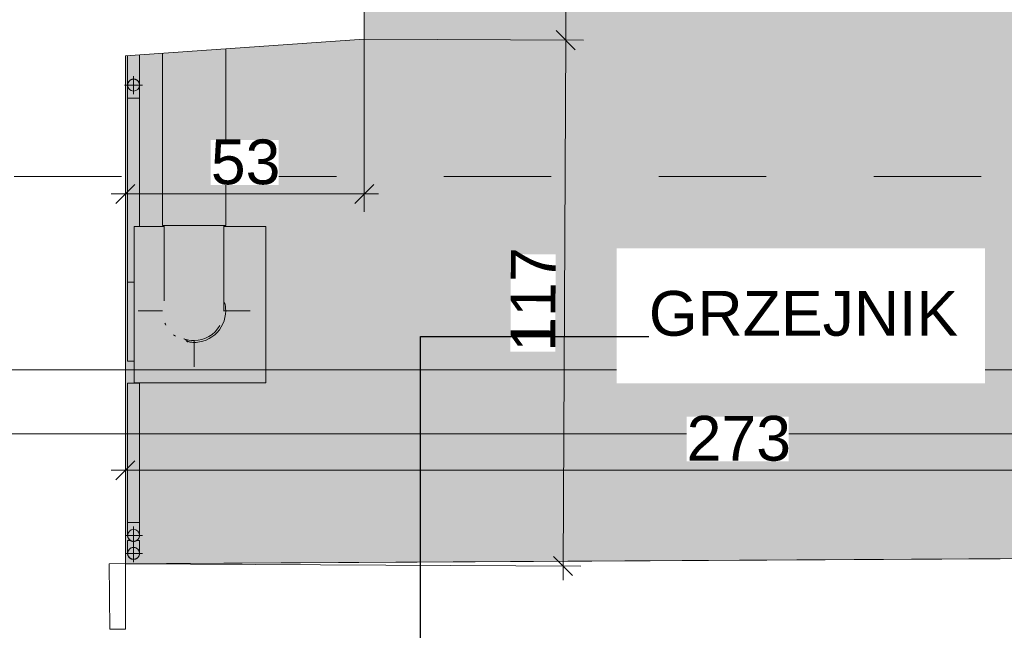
# Model space of a CAD drawing. Header units: millimetres. Extents: x -68772 to 137055, y -73300 to 19650.
# Tile 77 of 212: x 35728 to 37927, y 2721 to 4084. Entities that reach past the tile are written whole.
import ezdxf
from ezdxf.enums import TextEntityAlignment as Align

# ---------------------------------------------------------------- set-up
doc = ezdxf.new("R2010")
doc.units = ezdxf.units.MM
doc.header["$MEASUREMENT"] = 0
doc.set_wipeout_variables(frame=1)
doc.linetypes.add('Przerywana', pattern=[480, 240, -240])
doc.linetypes.add('Wipeout_Contour', pattern=[1000, 0, -1000])
for name, color, linetype, lineweight in [('0_Nr_pióra__1', 7, 'Continuous', 18), ('0_Nr_pióra__7', 7, 'Continuous', 5), ('Center Line_Nr_pióra__4', 7, 'Continuous', 13), ('Center Line_Nr_pióra__7', 7, 'Continuous', 5), ('Dimensions_Nr_pióra__7', 7, 'Continuous', 5), ('Drop_Nr_pióra__7', 7, 'Continuous', 5), ('Electrical Equipment_Nr_pióra__7', 7, 'Continuous', 5), ('Nowe_Metryczki pomieszczeń ARCHICADa_Nr_pióra__1', 7, 'Continuous', 18), ('Pipe Fittings_Nr_pióra__4', 7, 'Continuous', 13), ('Pipe Fittings_Nr_pióra__7', 7, 'Continuous', 5), ('Pipes_Nr_pióra__4', 7, 'Continuous', 13), ('Pipes_Nr_pióra__7', 7, 'Continuous', 5), ('Rise_Nr_pióra__4', 7, 'Continuous', 13), ('Room Tags_Nr_pióra__7', 7, 'Continuous', 5), ('Sections_Nr_pióra__7', 7, 'Continuous', 5), ('Spot Elevations_Nr_pióra__7', 7, 'Continuous', 5), ('Walls_Nr_pióra__93', 7, 'Continuous', 20)]:
    doc.layers.add(name, color=color, linetype=linetype, lineweight=lineweight)
for name, color, linetype in [('Dimensions', 7, 'Continuous'), ('Electrical Equipment', 7, 'Continuous'), ('Nowe_Cut Pattern', 7, 'Continuous'), ('Pipe Fittings', 7, 'Continuous'), ('Room Tags', 7, 'Continuous'), ('Spot Elevations', 7, 'Continuous')]:
    doc.layers.add(name, color=color, linetype=linetype)
doc.styles.add('GENERATED_STYLE_1', font='arial.ttf')
doc.styles.add('GENERATED_STYLE_2', font='arialbd.ttf')
doc.dimstyles.new('GENERATED_STYLE__1', dxfattribs={"dimtxt": 100, "dimasz": 40.305087, "dimexe": 0.18, "dimexo": 0.164042, "dimgap": 0.09, "dimtad": 1, "dimdec": 0, "dimlfac": 0.1, "dimzin": 0, "dimdsep": 46, "dimtxsty": 'GENERATED_STYLE_1', "dimblk": 'ARROWHEAD_6', "dimblk1": 'ARROWHEAD_6', "dimblk2": 'ARROWHEAD_6', "dimcen": 0.09, "dimclrd": 7, "dimclre": 7, "dimclrt": 7, "dimadec": 1, "dimazin": 0, "dimtfac": 1, "dimtdec": 4, "dimtmove": 0, "dimatfit": 3, "dimfxl": 0, "dimtolj": 1, "dimtzin": 0, "dimarcsym": 0})
doc.dimstyles.new('GENERATED_STYLE__17', dxfattribs={"dimtxt": 0.18, "dimasz": 91.2, "dimexe": 0.18, "dimexo": 0.0625, "dimgap": 0.09, "dimtad": 0, "dimtih": 1, "dimtoh": 1, "dimdec": 4, "dimzin": 0, "dimdsep": 46, "dimtxsty": 'Standard', "dimcen": 0.09, "dimadec": 0, "dimazin": 0, "dimtfac": 1, "dimtdec": 4, "dimtmove": 0, "dimatfit": 3, "dimldrblk": 'ARROWHEAD_5', "dimfxl": 0, "dimtolj": 1, "dimtzin": 0, "dimarcsym": 0})
doc.dimstyles.new('GENERATED_STYLE__2', dxfattribs={"dimtxt": 100, "dimasz": 40.305087, "dimexe": 0.18, "dimexo": 0.164042, "dimgap": 0.09, "dimtad": 1, "dimtih": 1, "dimtoh": 1, "dimdec": 0, "dimlfac": 0.1, "dimzin": 0, "dimdsep": 46, "dimtxsty": 'GENERATED_STYLE_1', "dimblk": 'ARROWHEAD_6', "dimblk1": 'ARROWHEAD_6', "dimblk2": 'ARROWHEAD_6', "dimcen": 0.09, "dimclrd": 7, "dimclre": 7, "dimclrt": 7, "dimadec": 1, "dimazin": 0, "dimtfac": 1, "dimtdec": 4, "dimtmove": 0, "dimatfit": 3, "dimfxl": 0, "dimtolj": 1, "dimtzin": 0, "dimarcsym": 0})

# ---------------------------------------------------------------- blocks, each defined once
blk = doc.blocks.new('10. POM. TECHNICZNE__numer pomieszczenia__10', base_point=(40092.9, 4149.7))
at = {"layer": 'Nowe_Cut Pattern', "linetype": 'Continuous', "lineweight": 18}
blk.add_hatch(color=255, dxfattribs=at).paths.add_polyline_path([(35963.9, 2869.3), (38698.8, 2885.4), (39760.4, 2861.3), (43750.3, 2849.5), (43756.2, 4968.6), (39972.8, 4951.1), (36497.4, 4968.5), (36497.4, 4040.9), (35963.9, 4003.6)])
at = {"layer": 'Nowe_Metryczki pomieszczeń ARCHICADa_Nr_pióra__1', "color": 7, "lineweight": 18}
for tag, height, style, p in [('ROOM_NAME', 120, 'GENERATED_STYLE_2', (39192.1, 4310.8)), ('ROOM_AREA', 120, 'GENERATED_STYLE_1', (39292.1, 4122.3)), ('DUMMY_342', 120, 'GENERATED_STYLE_1', (39813.3, 4122.3)), ('DUMMY_343', 80, 'GENERATED_STYLE_1', (39996.5, 4131.4))]:
    blk.add_attdef(tag, text='', height=height, dxfattribs=dict(at, style=style)).set_placement(p, align=Align.TOP_LEFT)
blk = doc.blocks.new('Оборудование - Оборудование-8946650-Rzut')
at = {"layer": 'Electrical Equipment_Nr_pióra__7', "color": 7, "linetype": 'Continuous', "lineweight": 5}
for p, q in [((-174.6, 0), (174.6, 0)), ((-174.6, 0), (-174.6, -293.5)), ((174.6, 0), (174.6, -67)), ((174.6, -199.9), (174.6, -293.5)), ((174.6, -293.5), (-174.6, -293.5))]:
    blk.add_line(p, q, dxfattribs=at)
blk = doc.blocks.new('отвод ГОСТ 17375-2001 - отвод ГОСТ 17375-2001-8978467-Rzut', base_point=(0, 0))
at = {"layer": 'Pipe Fittings_Nr_pióra__7', "color": 7, "linetype": 'Continuous', "lineweight": 5}
for p, q in [((24071.9, 3624.4), (24071.9, 3616.8)), ((24071.9, 3616.8), (24071.9, 3609.2)), ((24071.9, 3609.2), (24071.9, 3601.6)), ((24204.9, 3622.3), (24204.9, 3624.4)), ((24204.9, 3614.7), (24204.9, 3622.3)), ((24204.9, 3607.1), (24204.9, 3614.7)), ((24204.9, 3599.6), (24204.9, 3607.1)), ((24071.9, 3601.6), (24071.9, 3594.1)), ((24071.9, 3594.1), (24071.9, 3586.6)), ((24071.9, 3586.6), (24071.9, 3579.2)), ((24204.9, 3592.1), (24204.9, 3599.6)), ((24204.9, 3584.6), (24204.9, 3592.1)), ((24071.9, 3579.2), (24071.9, 3571.9)), ((24071.9, 3571.9), (24071.9, 3564.6)), ((24071.9, 3564.6), (24071.9, 3557.4)), ((24204.9, 3577.2), (24204.9, 3584.6)), ((24204.9, 3569.9), (24204.9, 3577.2)), ((24204.9, 3562.6), (24204.9, 3569.9)), ((24204.9, 3555.5), (24204.9, 3562.6)), ((24071.9, 3557.4), (24071.9, 3550.4)), ((24071.9, 3550.4), (24071.9, 3543.4)), ((24071.9, 3543.4), (24071.9, 3536.6)), ((24204.9, 3548.5), (24204.9, 3555.5)), ((24204.9, 3541.6), (24204.9, 3548.5)), ((24204.9, 3534.8), (24204.9, 3541.6)), ((24071.9, 3536.6), (24071.9, 3530)), ((24071.9, 3530), (24071.9, 3523.4)), ((24071.9, 3523.4), (24071.9, 3517.1)), ((24204.9, 3528.2), (24204.9, 3534.8)), ((24204.9, 3521.7), (24204.9, 3528.2)), ((24204.9, 3515.4), (24204.9, 3521.7)), ((24071.9, 3517.1), (24071.9, 3510.9)), ((24071.9, 3510.9), (24071.9, 3504.9)), ((24071.9, 3504.9), (24071.9, 3499.1)), ((24071.9, 3499.1), (24071.9, 3493.5)), ((24204.9, 3509.3), (24204.9, 3515.4)), ((24204.9, 3503.3), (24204.9, 3509.3)), ((24204.9, 3497.5), (24204.9, 3503.3)), ((24204.9, 3492), (24204.9, 3497.5)), ((24071.9, 3493.5), (24071.9, 3488.1)), ((24071.9, 3488.1), (24071.9, 3482.9)), ((24071.9, 3482.9), (24071.9, 3477.9)), ((24071.9, 3477.9), (24071.9, 3473.2)), ((24204.9, 3486.6), (24204.9, 3492)), ((24204.9, 3481.5), (24204.9, 3486.6)), ((24204.9, 3476.6), (24204.9, 3481.5)), ((24204.9, 3472), (24204.9, 3476.6)), ((24071.9, 3473.2), (24071.9, 3468.7)), ((24071.9, 3468.7), (24071.9, 3464.5)), ((24071.9, 3464.5), (24071.9, 3460.5)), ((24071.9, 3460.5), (24071.9, 3456.9)), ((24204.9, 3467.5), (24204.9, 3472)), ((24204.9, 3463.4), (24204.9, 3467.5)), ((24204.9, 3459.5), (24204.9, 3463.4)), ((24204.9, 3455.8), (24204.9, 3459.5)), ((24204.9, 3452.5), (24204.9, 3455.8)), ((24204.9, 3449.4), (24204.9, 3452.5)), ((24204.9, 3446.5), (24204.9, 3449.4)), ((24204.9, 3444), (24204.9, 3446.5)), ((24204.9, 3441.8), (24204.9, 3444)), ((24204.9, 3439.8), (24204.9, 3441.8)), ((24204.9, 3438.1), (24204.9, 3439.8)), ((24204.9, 3436.8), (24204.9, 3438.1)), ((24204.9, 3435.7), (24204.9, 3436.8)), ((24204.9, 3435), (24204.9, 3435.7)), ((24204.9, 3434.5), (24204.9, 3435)), ((24204.9, 3434.4), (24204.9, 3434.5))]:
    blk.add_line(p, q, dxfattribs=at)
for start, end in [(270, 330), (249.6248, 270)]:
    blk.add_arc((24138.4, 3434.4), 66.5, start, end, dxfattribs=at)
blk = doc.blocks.new('отвод ГОСТ 17375-2001 - отвод ГОСТ 17375-2001-8579538-Rzut')
at = {"layer": 'Pipe Fittings_Nr_pióra__4', "color": 7, "linetype": 'Continuous', "lineweight": 13}
for p, q in [((23989.9, 2961.6), (23989.9, 2961.9)), ((23989.9, 2961.9), (24003.3, 2961.9)), ((23989.9, 2960.4), (23989.9, 2961.6)), ((23989.9, 2959.2), (23989.9, 2960.4)), ((23989.9, 2958.1), (23989.9, 2959.2)), ((23989.9, 2956.9), (23989.9, 2958.1)), ((23989.9, 2955.8), (23989.9, 2956.9)), ((23989.9, 2954.7), (23989.9, 2955.8)), ((23989.9, 2953.6), (23989.9, 2954.7)), ((23989.9, 2952.5), (23989.9, 2953.6)), ((23989.9, 2951.4), (23989.9, 2952.5)), ((23989.9, 2950.3), (23989.9, 2951.4)), ((23989.9, 2949.2), (23989.9, 2950.3)), ((23989.9, 2948.2), (23989.9, 2949.2)), ((23989.9, 2947.2), (23989.9, 2948.2)), ((23989.9, 2946.2), (23989.9, 2947.2)), ((24003.3, 2961.9), (24016.7, 2961.9)), ((24016.7, 2961.9), (24016.7, 2960.7)), ((24016.7, 2960.7), (24016.7, 2959.6)), ((24016.7, 2959.6), (24016.7, 2958.4)), ((24016.7, 2958.4), (24016.7, 2957.3)), ((24016.7, 2957.3), (24016.7, 2956.1)), ((24016.7, 2956.1), (24016.7, 2955)), ((24016.7, 2955), (24016.7, 2953.9)), ((24016.7, 2953.9), (24016.7, 2952.8)), ((24016.7, 2952.8), (24016.7, 2951.7)), ((24016.7, 2951.7), (24016.7, 2950.6)), ((24016.7, 2950.6), (24016.7, 2949.5)), ((24016.7, 2949.5), (24016.7, 2948.5)), ((24016.7, 2948.5), (24016.7, 2947.5)), ((24016.7, 2947.5), (24016.7, 2946.5)), ((23989.9, 2945.2), (23989.9, 2946.2)), ((23989.9, 2944.3), (23989.9, 2945.2)), ((23989.9, 2943.4), (23989.9, 2944.3)), ((23989.9, 2942.5), (23989.9, 2943.4)), ((23989.9, 2941.7), (23989.9, 2942.5)), ((23989.9, 2940.9), (23989.9, 2941.7)), ((23989.9, 2940.1), (23989.9, 2940.9)), ((23989.9, 2939.3), (23989.9, 2940.1)), ((23989.9, 2938.6), (23989.9, 2939.3)), ((23989.9, 2937.9), (23989.9, 2938.6)), ((23989.9, 2937.3), (23989.9, 2937.9)), ((23989.9, 2936.7), (23989.9, 2937.3)), ((23989.9, 2936.2), (23989.9, 2936.7)), ((23989.9, 2935.6), (23989.9, 2936.2)), ((23989.9, 2935.2), (23989.9, 2935.6)), ((23989.9, 2934.7), (23989.9, 2935.2)), ((23989.9, 2934.3), (23989.9, 2934.7)), ((23989.9, 2934), (23989.9, 2934.3)), ((23989.9, 2933.7), (23989.9, 2934)), ((23989.9, 2933.5), (23989.9, 2933.7)), ((23989.9, 2933.2), (23989.9, 2933.5)), ((23989.9, 2933.1), (23989.9, 2933.2)), ((23989.9, 2933), (23989.9, 2933.1)), ((23989.9, 2932.9), (23989.9, 2933)), ((23989.9, 2932.7), (23989.9, 2932.9)), ((23989.9, 2932.9), (23989.9, 2932.9)), ((23989.9, 2932.2), (23989.9, 2932.7)), ((23989.9, 2931.7), (23989.9, 2932.2)), ((23990, 2931.1), (23989.9, 2931.7)), ((23990.1, 2930.6), (23990, 2931.1)), ((23990.2, 2930.1), (23990.1, 2930.6)), ((23990.3, 2929.5), (23990.2, 2930.1)), ((23990.6, 2928.5), (23990.5, 2929)), ((23990.8, 2928), (23990.6, 2928.5)), ((23991, 2927.5), (23990.8, 2928)), ((23991.2, 2927), (23991, 2927.5)), ((23991.5, 2926.6), (23991.2, 2927)), ((23992, 2925.6), (23991.7, 2926.1)), ((23992.3, 2925.2), (23992, 2925.6)), ((23992.6, 2924.8), (23992.3, 2925.2)), ((24014, 2924.9), (24013.7, 2924.4)), ((24014.4, 2925.3), (24014, 2924.9)), ((24014.6, 2925.8), (24014.4, 2925.3)), ((24015.2, 2926.7), (24014.9, 2926.2)), ((24015.4, 2927.2), (24015.2, 2926.7)), ((24015.6, 2927.7), (24015.4, 2927.2)), ((24015.8, 2928.2), (24015.6, 2927.7)), ((24016, 2928.7), (24015.8, 2928.2)), ((24016.2, 2929.2), (24016, 2928.7)), ((24016.4, 2930.2), (24016.3, 2929.7)), ((24016.5, 2930.7), (24016.4, 2930.2)), ((24016.6, 2931.3), (24016.5, 2930.7)), ((24016.7, 2931.8), (24016.6, 2931.3)), ((24016.7, 2946.5), (24016.7, 2945.5)), ((24016.7, 2945.5), (24016.7, 2944.6)), ((24016.7, 2944.6), (24016.7, 2943.6)), ((24016.7, 2943.6), (24016.7, 2942.8)), ((24016.7, 2942.8), (24016.7, 2941.9)), ((24016.7, 2941.9), (24016.7, 2941.1)), ((24016.7, 2941.1), (24016.7, 2940.3)), ((24016.7, 2940.3), (24016.7, 2939.5)), ((24016.7, 2939.5), (24016.7, 2938.8)), ((24016.7, 2938.8), (24016.7, 2938.1)), ((24016.7, 2938.1), (24016.7, 2937.5)), ((24016.7, 2937.5), (24016.7, 2936.9)), ((24016.7, 2936.9), (24016.7, 2936.3)), ((24016.7, 2936.3), (24016.7, 2935.8)), ((24016.7, 2935.8), (24016.7, 2935.3)), ((24016.7, 2935.3), (24016.7, 2934.8)), ((24016.7, 2934.8), (24016.7, 2934.4)), ((24016.7, 2934.4), (24016.7, 2934.1)), ((24016.7, 2934.1), (24016.7, 2933.8)), ((24016.7, 2933.8), (24016.7, 2933.5)), ((24016.7, 2933.5), (24016.7, 2933.3)), ((24016.7, 2933.3), (24016.7, 2933.1)), ((24016.7, 2933.1), (24016.7, 2933)), ((24016.7, 2933), (24016.7, 2932.9)), ((24016.7, 2932.9), (24016.7, 2932.3)), ((24016.7, 2932.9), (24016.7, 2932.9)), ((24016.7, 2932.9), (24016.7, 2932.9)), ((24016.7, 2932.3), (24016.7, 2931.8)), ((23993, 2924.3), (23992.6, 2924.8)), ((23993.3, 2923.9), (23993, 2924.3)), ((23993.7, 2923.5), (23993.3, 2923.9)), ((23994.5, 2922.8), (23994.1, 2923.2)), ((23994.9, 2922.5), (23994.5, 2922.8)), ((23995.3, 2922.1), (23994.9, 2922.5)), ((23995.7, 2921.8), (23995.3, 2922.1)), ((23996.2, 2921.5), (23995.7, 2921.8)), ((23997.1, 2921), (23996.6, 2921.2)), ((23997.6, 2920.8), (23997.1, 2921)), ((23998.1, 2920.5), (23997.6, 2920.8)), ((23998.6, 2920.3), (23998.1, 2920.5)), ((23999.1, 2920.2), (23998.6, 2920.3)), ((23999.6, 2920), (23999.1, 2920.2)), ((24000.6, 2919.7), (24000.1, 2919.9)), ((24001.2, 2919.6), (24000.6, 2919.7)), ((24001.7, 2919.6), (24001.2, 2919.6)), ((24002.2, 2919.5), (24001.7, 2919.6)), ((24002.8, 2919.5), (24002.2, 2919.5)), ((24003.3, 2919.5), (24002.8, 2919.5)), ((24003.4, 2919.5), (24003.3, 2919.5)), ((24004, 2919.5), (24003.4, 2919.5)), ((24004.5, 2919.5), (24004, 2919.5)), ((24005, 2919.6), (24004.5, 2919.5)), ((24005.6, 2919.7), (24005, 2919.6)), ((24006.1, 2919.8), (24005.6, 2919.7)), ((24006.6, 2919.9), (24006.1, 2919.8)), ((24007.6, 2920.2), (24007.1, 2920)), ((24008.1, 2920.4), (24007.6, 2920.2)), ((24008.6, 2920.6), (24008.1, 2920.4)), ((24009.1, 2920.8), (24008.6, 2920.6)), ((24009.6, 2921.1), (24009.1, 2920.8)), ((24010.5, 2921.6), (24010.1, 2921.3)), ((24011, 2921.9), (24010.5, 2921.6)), ((24011.4, 2922.2), (24011, 2921.9)), ((24011.8, 2922.5), (24011.4, 2922.2)), ((24012.2, 2922.9), (24011.8, 2922.5)), ((24012.6, 2923.3), (24012.2, 2922.9)), ((24013.4, 2924), (24013, 2923.6)), ((24013.7, 2924.4), (24013.4, 2924))]:
    blk.add_line(p, q, dxfattribs=at)
for start, end in [(90, 270), (270, 90)]:
    blk.add_arc((24003.3, 2932.9), 13.4, start, end, dxfattribs=at)
blk = doc.blocks.new('отвод ГОСТ 17375-2001 - отвод ГОСТ 17375-2001-V14-Rzut')
at = {"layer": 'Pipe Fittings_Nr_pióra__4', "color": 7, "linetype": 'Continuous', "lineweight": 13}
for p, q in [((23989.9, 2921.5), (23989.9, 2921.8)), ((23989.9, 2921.8), (23995.8, 2921.8)), ((23989.9, 2920.4), (23989.9, 2921.5)), ((23989.9, 2919.2), (23989.9, 2920.4)), ((23989.9, 2918.1), (23989.9, 2919.2)), ((23989.9, 2916.9), (23989.9, 2918.1)), ((23989.9, 2915.8), (23989.9, 2916.9)), ((23989.9, 2914.6), (23989.9, 2915.8)), ((23989.9, 2913.5), (23989.9, 2914.6)), ((23989.9, 2912.4), (23989.9, 2913.5)), ((23989.9, 2911.3), (23989.9, 2912.4)), ((23989.9, 2910.3), (23989.9, 2911.3)), ((23989.9, 2909.2), (23989.9, 2910.3)), ((23989.9, 2908.2), (23989.9, 2909.2)), ((23989.9, 2907.2), (23989.9, 2908.2)), ((23989.9, 2906.2), (23989.9, 2907.2)), ((23989.9, 2905.2), (23989.9, 2906.2)), ((23989.9, 2904.3), (23989.9, 2905.2)), ((23989.9, 2903.4), (23989.9, 2904.3)), ((23989.9, 2902.5), (23989.9, 2903.4)), ((24010.8, 2921.8), (24016.7, 2921.8)), ((24016.7, 2921.8), (24016.7, 2920.7)), ((24016.7, 2920.7), (24016.7, 2919.5)), ((24016.7, 2919.5), (24016.7, 2918.4)), ((24016.7, 2918.4), (24016.7, 2917.2)), ((24016.7, 2917.2), (24016.7, 2916.1)), ((24016.7, 2916.1), (24016.7, 2915)), ((24016.7, 2915), (24016.7, 2913.8)), ((24016.7, 2913.8), (24016.7, 2912.7)), ((24016.7, 2912.7), (24016.7, 2911.6)), ((24016.7, 2911.6), (24016.7, 2910.6)), ((24016.7, 2910.6), (24016.7, 2909.5)), ((24016.7, 2909.5), (24016.7, 2908.5)), ((24016.7, 2908.5), (24016.7, 2907.4)), ((24016.7, 2907.4), (24016.7, 2906.4)), ((24016.7, 2906.4), (24016.7, 2905.5)), ((24016.7, 2905.5), (24016.7, 2904.5)), ((24016.7, 2904.5), (24016.7, 2903.6)), ((24016.7, 2903.6), (24016.7, 2902.7)), ((23989.9, 2901.6), (23989.9, 2902.5)), ((23989.9, 2900.8), (23989.9, 2901.6)), ((23989.9, 2900), (23989.9, 2900.8)), ((23989.9, 2899.3), (23989.9, 2900)), ((23989.9, 2898.6), (23989.9, 2899.3)), ((23989.9, 2897.9), (23989.9, 2898.6)), ((23989.9, 2897.3), (23989.9, 2897.9)), ((23989.9, 2896.7), (23989.9, 2897.3)), ((23989.9, 2896.1), (23989.9, 2896.7)), ((23989.9, 2895.6), (23989.9, 2896.1)), ((23989.9, 2895.1), (23989.9, 2895.6)), ((23989.9, 2894.7), (23989.9, 2895.1)), ((23989.9, 2894.3), (23989.9, 2894.7)), ((23989.9, 2894), (23989.9, 2894.3)), ((23989.9, 2893.7), (23989.9, 2894)), ((23989.9, 2893.4), (23989.9, 2893.7)), ((23989.9, 2893.2), (23989.9, 2893.4)), ((23989.9, 2893.1), (23989.9, 2893.2)), ((23989.9, 2892.9), (23989.9, 2893.1)), ((23989.9, 2892.8), (23989.9, 2892.9)), ((23989.9, 2892.9), (23989.9, 2892.9)), ((23989.9, 2892.7), (23989.9, 2892.8)), ((23989.9, 2892.2), (23989.9, 2892.7)), ((23989.9, 2891.6), (23989.9, 2892.2)), ((23990, 2891.1), (23989.9, 2891.6)), ((23990.1, 2890.6), (23990, 2891.1)), ((23990.2, 2890), (23990.1, 2890.6)), ((23990.3, 2889.5), (23990.2, 2890)), ((23990.6, 2888.5), (23990.5, 2889)), ((23990.8, 2888), (23990.6, 2888.5)), ((23991, 2887.5), (23990.8, 2888)), ((23991.2, 2887), (23991, 2887.5)), ((23991.5, 2886.5), (23991.2, 2887)), ((23992, 2885.6), (23991.7, 2886.1)), ((23992.3, 2885.2), (23992, 2885.6)), ((23992.6, 2884.7), (23992.3, 2885.2)), ((23993, 2884.3), (23992.6, 2884.7)), ((23993.3, 2883.9), (23993, 2884.3)), ((23993.7, 2883.5), (23993.3, 2883.9)), ((23994.5, 2882.8), (23994.1, 2883.1)), ((23994.9, 2882.4), (23994.5, 2882.8)), ((23995.3, 2882.1), (23994.9, 2882.4)), ((23995.7, 2881.8), (23995.3, 2882.1)), ((23996.2, 2881.5), (23995.7, 2881.8)), ((23997.1, 2881), (23996.6, 2881.2)), ((23997.6, 2880.7), (23997.1, 2881)), ((24009.6, 2881), (24009.1, 2880.8)), ((24010.5, 2881.6), (24010.1, 2881.3)), ((24011, 2881.9), (24010.5, 2881.6)), ((24011.4, 2882.2), (24011, 2881.9)), ((24011.8, 2882.5), (24011.4, 2882.2)), ((24012.2, 2882.9), (24011.8, 2882.5)), ((24012.6, 2883.2), (24012.2, 2882.9)), ((24013.4, 2884), (24013, 2883.6)), ((24013.7, 2884.4), (24013.4, 2884)), ((24014, 2884.8), (24013.7, 2884.4)), ((24014.4, 2885.3), (24014, 2884.8)), ((24014.6, 2885.7), (24014.4, 2885.3)), ((24015.2, 2886.7), (24014.9, 2886.2)), ((24015.4, 2887.1), (24015.2, 2886.7)), ((24015.6, 2887.6), (24015.4, 2887.1)), ((24015.8, 2888.1), (24015.6, 2887.6)), ((24016, 2888.6), (24015.8, 2888.1)), ((24016.2, 2889.1), (24016, 2888.6)), ((24016.4, 2890.2), (24016.3, 2889.7)), ((24016.5, 2890.7), (24016.4, 2890.2)), ((24016.6, 2891.2), (24016.5, 2890.7)), ((24016.7, 2891.8), (24016.6, 2891.2)), ((24016.7, 2902.7), (24016.7, 2901.9)), ((24016.7, 2901.9), (24016.7, 2901)), ((24016.7, 2901), (24016.7, 2900.3)), ((24016.7, 2900.3), (24016.7, 2899.5)), ((24016.7, 2899.5), (24016.7, 2898.8)), ((24016.7, 2898.8), (24016.7, 2898.1)), ((24016.7, 2898.1), (24016.7, 2897.4)), ((24016.7, 2897.4), (24016.7, 2896.8)), ((24016.7, 2896.8), (24016.7, 2896.3)), ((24016.7, 2896.3), (24016.7, 2895.7)), ((24016.7, 2895.7), (24016.7, 2895.3)), ((24016.7, 2895.3), (24016.7, 2894.8)), ((24016.7, 2894.8), (24016.7, 2894.4)), ((24016.7, 2894.4), (24016.7, 2894.1)), ((24016.7, 2894.1), (24016.7, 2893.8)), ((24016.7, 2893.8), (24016.7, 2893.5)), ((24016.7, 2893.5), (24016.7, 2893.3)), ((24016.7, 2893.3), (24016.7, 2893.1)), ((24016.7, 2893.1), (24016.7, 2893)), ((24016.7, 2893), (24016.7, 2892.9)), ((24016.7, 2892.9), (24016.7, 2892.8)), ((24016.7, 2892.8), (24016.7, 2892.3)), ((24016.7, 2892.8), (24016.7, 2892.8)), ((24016.7, 2892.3), (24016.7, 2891.8)), ((23998.1, 2880.5), (23997.6, 2880.7)), ((23998.6, 2880.3), (23998.1, 2880.5)), ((23999.1, 2880.1), (23998.6, 2880.3)), ((23999.6, 2880), (23999.1, 2880.1)), ((24000.6, 2879.7), (24000.1, 2879.8)), ((24001.2, 2879.6), (24000.6, 2879.7)), ((24001.7, 2879.5), (24001.2, 2879.6)), ((24002.2, 2879.5), (24001.7, 2879.5)), ((24002.8, 2879.5), (24002.2, 2879.5)), ((24003.3, 2879.4), (24002.8, 2879.5)), ((24003.4, 2879.4), (24003.3, 2879.4)), ((24004, 2879.5), (24003.4, 2879.4)), ((24004.5, 2879.5), (24004, 2879.5)), ((24005, 2879.6), (24004.5, 2879.5)), ((24005.6, 2879.6), (24005, 2879.6)), ((24006.1, 2879.7), (24005.6, 2879.6)), ((24006.6, 2879.9), (24006.1, 2879.7)), ((24007.6, 2880.2), (24007.1, 2880)), ((24008.1, 2880.4), (24007.6, 2880.2)), ((24008.6, 2880.6), (24008.1, 2880.4)), ((24009.1, 2880.8), (24008.6, 2880.6))]:
    blk.add_line(p, q, dxfattribs=at)
for start, end in [(120, 270), (90, 119.2905), (60.7095, 90), (270, 60)]:
    blk.add_arc((24003.3, 2892.8), 13.4, start, end, dxfattribs=at)
blk = doc.blocks.new('отвод ГОСТ 17375-2001 - отвод ГОСТ 17375-2001-V15-Rzut')
at = {"layer": 'Pipe Fittings_Nr_pióra__4', "color": 7, "linetype": 'Continuous', "lineweight": 13}
for p, q in [((23989.9, 3939.3), (23990, 3939.8)), ((23989.9, 3938.7), (23989.9, 3939.3)), ((23989.9, 3938.2), (23989.9, 3938.7)), ((23989.9, 3938.1), (23989.9, 3938.2)), ((23989.9, 3938.2), (23989.9, 3938.2)), ((23989.9, 3938.2), (23989.9, 3938.2)), ((23989.9, 3938), (23989.9, 3938.1)), ((23989.9, 3937.8), (23989.9, 3938)), ((23989.9, 3937.6), (23989.9, 3937.8)), ((23989.9, 3937.3), (23989.9, 3937.6)), ((23989.9, 3937), (23989.9, 3937.3)), ((23989.9, 3936.6), (23989.9, 3937)), ((23989.9, 3936.2), (23989.9, 3936.6)), ((23990, 3939.8), (23990.1, 3940.3)), ((23990.1, 3940.3), (23990.2, 3940.9)), ((23990.2, 3940.9), (23990.3, 3941.4)), ((23990.3, 3941.4), (23990.4, 3941.9)), ((23990.4, 3941.9), (23990.6, 3942.4)), ((23990.6, 3942.4), (23990.8, 3942.9)), ((23990.8, 3942.9), (23991, 3943.4)), ((23991, 3943.4), (23991.2, 3943.9)), ((23991.2, 3943.9), (23991.4, 3944.4)), ((23991.4, 3944.4), (23991.7, 3944.9)), ((23991.7, 3944.9), (23991.9, 3945.3)), ((23991.9, 3945.3), (23992.2, 3945.8)), ((23992.2, 3945.8), (23992.5, 3946.2)), ((23992.5, 3946.2), (23992.9, 3946.6)), ((23992.9, 3946.6), (23993.2, 3947)), ((23993.2, 3947), (23993.6, 3947.4)), ((23993.6, 3947.4), (23994, 3947.8)), ((23994, 3947.8), (23994.3, 3948.2)), ((23994.3, 3948.2), (23994.8, 3948.5)), ((23994.8, 3948.5), (23995.2, 3948.9)), ((23995.2, 3948.9), (23995.6, 3949.2)), ((23995.6, 3949.2), (23996.1, 3949.5)), ((23996.1, 3949.5), (23996.5, 3949.8)), ((23996.5, 3949.8), (23997, 3950)), ((23997, 3950), (23997.5, 3950.3)), ((23997.5, 3950.3), (23997.9, 3950.5)), ((23997.9, 3950.5), (23998.4, 3950.7)), ((23998.4, 3950.7), (23998.9, 3950.9)), ((23998.9, 3950.9), (23999.5, 3951)), ((23999.5, 3951), (24000, 3951.2)), ((24000, 3951.2), (24000.5, 3951.3)), ((24000.5, 3951.3), (24001, 3951.4)), ((24001, 3951.4), (24001.5, 3951.5)), ((24001.5, 3951.5), (24002.1, 3951.6)), ((24002.1, 3951.6), (24002.6, 3951.6)), ((24002.6, 3951.6), (24003.1, 3951.6)), ((24003.1, 3951.6), (24003.3, 3951.6)), ((24003.3, 3951.6), (24003.8, 3951.6)), ((24003.8, 3951.6), (24004.4, 3951.6)), ((24004.4, 3951.6), (24004.9, 3951.5)), ((24004.9, 3951.5), (24005.4, 3951.4)), ((24005.4, 3951.4), (24006, 3951.3)), ((24006, 3951.3), (24006.5, 3951.2)), ((24006.5, 3951.2), (24007, 3951.1)), ((24007, 3951.1), (24007.5, 3950.9)), ((24007.5, 3950.9), (24008, 3950.8)), ((24008, 3950.8), (24008.5, 3950.6)), ((24008.5, 3950.6), (24009, 3950.3)), ((24009, 3950.3), (24009.5, 3950.1)), ((24009.5, 3950.1), (24010, 3949.8)), ((24010, 3949.8), (24010.4, 3949.6)), ((24010.4, 3949.6), (24010.9, 3949.3)), ((24010.9, 3949.3), (24011.3, 3949)), ((24011.3, 3949), (24011.7, 3948.6)), ((24011.7, 3948.6), (24012.1, 3948.3)), ((24012.1, 3948.3), (24012.5, 3947.9)), ((24012.5, 3947.9), (24012.9, 3947.5)), ((24012.9, 3947.5), (24013.3, 3947.2)), ((24013.3, 3947.2), (24013.6, 3946.7)), ((24013.6, 3946.7), (24014, 3946.3)), ((24014, 3946.3), (24014.3, 3945.9)), ((24014.3, 3945.9), (24014.6, 3945.5)), ((24014.6, 3945.5), (24014.8, 3945)), ((24014.8, 3945), (24015.1, 3944.5)), ((24015.1, 3944.5), (24015.4, 3944)), ((24015.4, 3944), (24015.6, 3943.6)), ((24015.6, 3943.6), (24015.8, 3943.1)), ((24015.8, 3943.1), (24016, 3942.6)), ((24016, 3942.6), (24016.1, 3942.1)), ((24016.1, 3942.1), (24016.3, 3941.5)), ((24016.3, 3941.5), (24016.4, 3941)), ((24016.4, 3941), (24016.5, 3940.5)), ((24016.5, 3940.5), (24016.6, 3940)), ((24016.6, 3940), (24016.6, 3939.4)), ((24016.6, 3939.4), (24016.7, 3938.9)), ((24016.7, 3938.9), (24016.7, 3938.4)), ((24016.7, 3938.4), (24016.7, 3938.2)), ((24016.7, 3938.2), (24016.7, 3938.2)), ((24016.7, 3938.2), (24016.7, 3938.1)), ((24016.7, 3938.1), (24016.7, 3938)), ((24016.7, 3938), (24016.7, 3937.8)), ((24016.7, 3937.8), (24016.7, 3937.6)), ((24016.7, 3937.6), (24016.7, 3937.4)), ((24016.7, 3937.4), (24016.7, 3937.1)), ((24016.7, 3937.1), (24016.7, 3936.7)), ((24016.7, 3936.7), (24016.7, 3936.4)), ((23989.9, 3935.8), (23989.9, 3936.2)), ((23989.9, 3935.3), (23989.9, 3935.8)), ((23989.9, 3934.8), (23989.9, 3935.3)), ((23989.9, 3934.2), (23989.9, 3934.8)), ((23989.9, 3933.6), (23989.9, 3934.2)), ((23989.9, 3933), (23989.9, 3933.6)), ((23989.9, 3932.3), (23989.9, 3933)), ((23989.9, 3931.6), (23989.9, 3932.3)), ((23989.9, 3930.8), (23989.9, 3931.6)), ((23989.9, 3930), (23989.9, 3930.8)), ((23989.9, 3929.2), (23989.9, 3930)), ((23989.9, 3928.3), (23989.9, 3929.2)), ((23989.9, 3927.4), (23989.9, 3928.3)), ((23989.9, 3926.5), (23989.9, 3927.4)), ((23989.9, 3925.6), (23989.9, 3926.5)), ((23989.9, 3924.6), (23989.9, 3925.6)), ((23989.9, 3923.6), (23989.9, 3924.6)), ((23989.9, 3922.6), (23989.9, 3923.6)), ((23989.9, 3921.6), (23989.9, 3922.6)), ((23989.9, 3920.5), (23989.9, 3921.6)), ((23989.9, 3919.4), (23989.9, 3920.5)), ((23989.9, 3918.3), (23989.9, 3919.4)), ((23989.9, 3917.2), (23989.9, 3918.3)), ((23989.9, 3916.1), (23989.9, 3917.2)), ((23989.9, 3915), (23989.9, 3916.1)), ((23989.9, 3913.8), (23989.9, 3915)), ((24016.7, 3936.4), (24016.7, 3935.9)), ((24016.7, 3935.9), (24016.7, 3935.4)), ((24016.7, 3935.4), (24016.7, 3934.9)), ((24016.7, 3934.9), (24016.7, 3934.4)), ((24016.7, 3934.4), (24016.7, 3933.8)), ((24016.7, 3933.8), (24016.7, 3933.1)), ((24016.7, 3933.1), (24016.7, 3932.5)), ((24016.7, 3932.5), (24016.7, 3931.8)), ((24016.7, 3931.8), (24016.7, 3931)), ((24016.7, 3931), (24016.7, 3930.2)), ((24016.7, 3930.2), (24016.7, 3929.4)), ((24016.7, 3929.4), (24016.7, 3928.6)), ((24016.7, 3928.6), (24016.7, 3927.7)), ((24016.7, 3927.7), (24016.7, 3926.8)), ((24016.7, 3926.8), (24016.7, 3925.8)), ((24016.7, 3925.8), (24016.7, 3924.9)), ((24016.7, 3924.9), (24016.7, 3923.9)), ((24016.7, 3923.9), (24016.7, 3922.9)), ((24016.7, 3922.9), (24016.7, 3921.8)), ((24016.7, 3921.8), (24016.7, 3920.8)), ((24016.7, 3920.8), (24016.7, 3919.7)), ((24016.7, 3919.7), (24016.7, 3918.6)), ((24016.7, 3918.6), (24016.7, 3917.5)), ((24016.7, 3917.5), (24016.7, 3916.4)), ((24016.7, 3916.4), (24016.7, 3915.3)), ((24016.7, 3915.3), (24016.7, 3914.1)), ((23989.9, 3912.7), (23989.9, 3913.8)), ((23989.9, 3911.5), (23989.9, 3912.7)), ((23989.9, 3910.4), (23989.9, 3911.5)), ((23989.9, 3909.2), (23989.9, 3910.4)), ((24003.3, 3909.2), (23989.9, 3909.2)), ((24016.7, 3909.2), (24003.3, 3909.2)), ((24016.7, 3914.1), (24016.7, 3913)), ((24016.7, 3913), (24016.7, 3911.8)), ((24016.7, 3911.8), (24016.7, 3910.7)), ((24016.7, 3910.7), (24016.7, 3909.5)), ((24016.7, 3909.5), (24016.7, 3909.2))]:
    blk.add_line(p, q, dxfattribs=at)
for start, end in [(90, 270), (270, 90)]:
    blk.add_arc((24003.3, 3938.2), 13.4, start, end, dxfattribs=at)
blk = doc.blocks.new('iv_Помещение_Площадь - iv_Помещение_Площадь-55347-Rzut')
at = {"layer": 'Room Tags_Nr_pióra__7', "color": 7, "linetype": 'Continuous', "lineweight": 5}
blk.add_circle((0, 0), 250, dxfattribs=at)
blk = doc.blocks.new('Spot Elevations - Высотная отметка - Закрашенное значение-23738-Rzut', base_point=(-269.5, 0))
at = {"layer": 'Spot Elevations_Nr_pióra__7', "color": 7, "linetype": 'Continuous', "lineweight": 5}
blk.add_line((-419.5, 0), (430.5, 0), dxfattribs=at)
blk = doc.blocks.new('*D591')
at = {"layer": 'Dimensions_Nr_pióra__7', "color": 7, "linetype": 'Continuous', "lineweight": 5}
for p, q in [((36926.4, 4059.9), (36968.6, 4017.3)), ((36987.3, 4038.4), (36497.5, 4040.9)), ((36941.6, 2864.4), (36947.5, 4038.6)), ((36920.5, 2885.7), (36962.7, 2843.1)), ((36981.4, 2864.2), (35964.1, 2869.3)), ((36941.5, 2832.6), (36941.6, 2864.4))]:
    blk.add_line(p, q, dxfattribs=at)
at = {"color": 254, "linetype": 'Wipeout_Contour', "lineweight": 0, "ltscale": 148143.85642}
blk.add_wipeout([(36924, 3342.8), (36925.1, 3560.4), (36825.1, 3560.9), (36824, 3343.3)], dxfattribs=at).dxf.layer = 'Dimensions'
at = {"layer": 'Dimensions_Nr_pióra__7', "color": 7, "lineweight": 5, "insert": (36924, 3342.8), "char_height": 100, "attachment_point": 7, "rotation": 89.7119, "style": 'GENERATED_STYLE_1'}
blk.add_mtext('\\A1;117', dxfattribs=at)
blk = doc.blocks.new('ARROWHEAD_6')
at = {"color": 0, "linetype": 'Continuous', "lineweight": 0}
for p, q in [((0, 0), (-1, 0)), ((-0.5, -0.5), (0.5, 0.5))]:
    blk.add_line(p, q, dxfattribs=at)
blk = doc.blocks.new('*D592')
at = {"layer": 'Dimensions_Nr_pióra__7', "color": 7, "linetype": 'Continuous', "lineweight": 5}
for p, q in [((36952.2, 4966.3), (36952.4, 4998.1)), ((36973.3, 4944.9), (36931.1, 4987.6)), ((36992, 4966.1), (36899.3, 4966.5)), ((36947.5, 4038.6), (36952.2, 4966.3)), ((36926.4, 4059.9), (36968.6, 4017.3)), ((36987.3, 4038.4), (36497.5, 4040.9)), ((36941.6, 2864.4), (36947.5, 4038.6))]:
    blk.add_line(p, q, dxfattribs=at)
at = {"color": 254, "linetype": 'Wipeout_Contour', "lineweight": 0, "ltscale": 148615.261754}
blk.add_wipeout([(36929.5, 4426.7), (36930.3, 4578.4), (36830.3, 4578.9), (36829.5, 4427.2)], dxfattribs=at).dxf.layer = 'Dimensions'
at = {"layer": 'Dimensions_Nr_pióra__7', "color": 7, "lineweight": 5, "insert": (36929.5, 4426.7), "char_height": 100, "attachment_point": 7, "rotation": 89.7119, "style": 'GENERATED_STYLE_1'}
blk.add_mtext('\\A1;93', dxfattribs=at)
blk = doc.blocks.new('*D593')
at = {"layer": 'Dimensions_Nr_pióra__7', "color": 7, "linetype": 'Continuous', "lineweight": 5}
for p, q in [((36497.4, 3655.6), (36497.4, 4040.7)), ((35963.9, 3655.6), (35963.9, 3748.3)), ((35985.2, 3716.6), (35942.7, 3674.2)), ((36476.1, 3674.2), (36518.6, 3716.6)), ((35932.1, 3695.4), (35963.9, 3695.4)), ((35963.9, 3695.4), (36497.4, 3695.4)), ((36497.4, 3695.4), (36529.2, 3695.4))]:
    blk.add_line(p, q, dxfattribs=at)
at = {"color": 254, "linetype": 'Wipeout_Contour', "lineweight": 0, "ltscale": 145703.297953}
blk.add_wipeout([(36154.8, 3715.4), (36306.5, 3715.4), (36306.5, 3815.4), (36154.8, 3815.4)], dxfattribs=at).dxf.layer = 'Dimensions'
at = {"layer": 'Dimensions_Nr_pióra__7', "color": 7, "lineweight": 5, "insert": (36154.8, 3715.4), "char_height": 100, "attachment_point": 7, "style": 'GENERATED_STYLE_1'}
blk.add_mtext('\\A1;53', dxfattribs=at)
blk = doc.blocks.new('*D594')
at = {"layer": 'Dimensions_Nr_pióra__7', "color": 7, "linetype": 'Continuous', "lineweight": 5}
for p, q in [((35963.9, 3038.5), (35963.9, 3131.2)), ((38698.8, 2885.6), (38698.8, 3118.1)), ((35985.2, 3099.5), (35942.7, 3057.1)), ((38720, 3099.5), (38677.6, 3057.1)), ((35932.1, 3078.3), (35963.9, 3078.3)), ((35963.9, 3078.3), (38698.8, 3078.3))]:
    blk.add_line(p, q, dxfattribs=at)
at = {"color": 254, "linetype": 'Wipeout_Contour', "lineweight": 0, "ltscale": 149855.738847}
blk.add_wipeout([(37217.6, 3098.3), (37445.2, 3098.3), (37445.2, 3198.3), (37217.6, 3198.3)], dxfattribs=at).dxf.layer = 'Dimensions'
at = {"layer": 'Dimensions_Nr_pióra__7', "color": 7, "lineweight": 5, "insert": (37217.6, 3098.3), "char_height": 100, "attachment_point": 7, "style": 'GENERATED_STYLE_1'}
blk.add_mtext('\\A1;273', dxfattribs=at)
blk = doc.blocks.new('ARROWHEAD_5')
at = {"linetype": 'Continuous', "lineweight": 0}
blk.add_hatch(color=0, dxfattribs=at).paths.add_polyline_path([(-1, 0.2679), (0, 0), (-1, -0.2679)])
at = {"color": 0, "linetype": 'Continuous', "lineweight": 0}
blk.add_line((0, 0), (-1, 0), dxfattribs=at)

msp = doc.modelspace()

# ---------------------------------------------------------------- hatches: boundary and pattern name
at = {"layer": 'Drop_Nr_pióra__7', "linetype": 'Continuous', "lineweight": 5}
msp.add_hatch(color=7, dxfattribs=at).paths.add_polyline_path([(36108.2, 3364.9), (36099.7, 3368.4), (36092.4, 3374.1), (36086.8, 3381.4), (36083.2, 3389.9), (36082, 3399), (36083.2, 3408.2), (36086.8, 3416.7), (36092.4, 3424), (36099.7, 3429.6), (36108.2, 3433.2), (36126.5, 3435.6), (36135, 3439.1), (36142.3, 3444.7), (36147.9, 3452), (36151.5, 3460.5), (36152.7, 3469.7), (36151.5, 3478.8), (36147.9, 3487.3), (36142.3, 3494.7), (36135, 3500.3), (36126.5, 3503.8), (36117.4, 3505), (36099.1, 3502.6), (36082, 3495.5), (36067.4, 3484.3), (36056.2, 3469.7), (36048.8, 3450.5), (36046.7, 3434.4), (36049.1, 3416.1), (36056.2, 3399), (36067.4, 3384.4), (36082, 3373.2), (36099.1, 3366.1)])

# ---------------------------------------------------------------- linework, layer by layer
at = {"layer": 'Center Line_Nr_pióra__4', "color": 7, "linetype": 'Continuous', "lineweight": 13}
for p, q in [((35962.3, 3938.2), (36002.3, 3938.2)), ((35982.3, 3918.2), (35982.3, 3958.2)), ((35982.3, 2912.9), (35982.3, 2952.9)), ((35963.9, 2932.9), (36002.3, 2932.9)), ((35982.3, 2872.8), (35982.3, 2912.8)), ((35963.9, 2892.8), (36002.3, 2892.8))]:
    msp.add_line(p, q, dxfattribs=at)
at = {"layer": 'Center Line_Nr_pióra__7', "color": 7, "linetype": 'Continuous', "lineweight": 5}
for p, q in [((35992.4, 3434.4), (36046.7, 3434.4)), ((36183.3, 3434.4), (36242.4, 3434.4)), ((36117.4, 3309.4), (36117.4, 3367.9))]:
    msp.add_line(p, q, dxfattribs=at)
at = {"layer": 'Drop_Nr_pióra__7', "color": 7, "linetype": 'Continuous', "lineweight": 5}
for centre, radius, start, end in [((36117.4, 3434.4), 70.7, 0, 15.2795), ((36117.4, 3434.4), 70.7, 261.402, 0), ((36117.4, 3434.4), 70.7, 203.3059, 207.1715), ((36117.4, 3434.4), 70.7, 229.417, 233.7992), ((36117.4, 3399), 35.3, 230.6736, 232.3157), ((36117.4, 3399), 35.3, 235.4331, 270), ((36117.4, 3434.4), 70.7, 256.3688, 258.9964)]:
    msp.add_arc(centre, radius, start, end, dxfattribs=at)
at = {"layer": 'Nowe_Cut Pattern', "color": 255, "linetype": 'Continuous', "lineweight": 18, "flags": 128}
msp.add_lwpolyline([(35963.9, 2869.3), (38698.8, 2885.4), (39760.4, 2861.3), (43750.3, 2849.5), (43756.2, 4968.6), (39972.8, 4951.1), (36497.4, 4968.5), (36497.4, 4040.9), (35963.9, 4003.6)], close=True, dxfattribs=at)
at = {"layer": 'Pipes_Nr_pióra__4', "color": 7, "linetype": 'Continuous', "lineweight": 13}
for p, q in [((35968.9, 4003.9), (35968.9, 3938.7)), ((35995.6, 3938.7), (35995.6, 4005.8)), ((35968.9, 3937.7), (35968.9, 3931.8)), ((35995.6, 3936.3), (35995.6, 3937.7)), ((35995.6, 3929.3), (35995.6, 3933.2)), ((35968.9, 3909.2), (35968.9, 3321.9)), ((35995.6, 3622.9), (35995.6, 3909.2)), ((35984, 3498.2), (35968.9, 3498.2)), ((35984, 3321.9), (35968.9, 3321.9)), ((35968.9, 3272.9), (35968.9, 2961.9)), ((35968.9, 3272.9), (35995.6, 3272.9)), ((35995.6, 2961.9), (35995.6, 3272.9))]:
    msp.add_line(p, q, dxfattribs=at)
at = {"layer": 'Pipes_Nr_pióra__7', "color": 7, "linetype": 'Continuous', "lineweight": 5}
for p, q in [((36046.7, 4009.4), (36046.7, 3624.4)), ((36188, 3624.4), (36188, 4019.3)), ((36188, 3624.4), (36046.7, 3624.4))]:
    msp.add_line(p, q, dxfattribs=at)
at = {"layer": 'Rise_Nr_pióra__4', "color": 7, "linetype": 'Continuous', "lineweight": 13}
for centre, start, end in [((35982.3, 2932.9), 0, 180), ((35982.3, 2932.9), 180, 0), ((35982.3, 2892.8), 0, 180), ((35982.3, 2892.8), 180, 0)]:
    msp.add_arc(centre, 13.3, start, end, dxfattribs=at)
at = {"layer": 'Sections_Nr_pióra__7', "color": 7, "linetype": 'Przerywana', "lineweight": 5}
msp.add_line((23715.3, 3733.8), (45604.8, 3733.8), dxfattribs=at)
at = {"layer": 'Walls_Nr_pióra__93', "color": 7, "linetype": 'Continuous', "lineweight": 20}
for p, q in [((36497.4, 4040.9), (36497.4, 4968.5)), ((35963.9, 4003.6), (36497.4, 4040.9)), ((35963.9, 2723.5), (35963.9, 4003.6)), ((38698.8, 2885.4), (35928, 2869.1)), ((35928, 2869.1), (35929.5, 2723.5)), ((35929.5, 2723.5), (35963.9, 2723.5))]:
    msp.add_line(p, q, dxfattribs=at)

# ---------------------------------------------------------------- block references
at = {"layer": 'Electrical Equipment', "color": 7, "linetype": 'Continuous', "lineweight": 5, "zscale": 1000, "rotation": 90}
msp.add_blockref('Оборудование - Оборудование-8946650-Rzut', (35983.9, 3448.2), dxfattribs=at)
at = {"layer": 'Nowe_Cut Pattern', "color": 7, "linetype": 'Continuous', "lineweight": 18}
msp.add_blockref('10. POM. TECHNICZNE__numer pomieszczenia__10', (40092.9, 4149.7), dxfattribs=at)
at = {"layer": 'Pipe Fittings', "color": 7, "linetype": 'Continuous', "lineweight": 13, "zscale": 1000}
for name in ['отвод ГОСТ 17375-2001 - отвод ГОСТ 17375-2001-V15-Rzut', 'отвод ГОСТ 17375-2001 - отвод ГОСТ 17375-2001-8579538-Rzut', 'отвод ГОСТ 17375-2001 - отвод ГОСТ 17375-2001-V14-Rzut']:
    msp.add_blockref(name, (11979, 0), dxfattribs=at)
at = {"layer": 'Pipe Fittings', "color": 7, "linetype": 'Continuous', "lineweight": 5, "zscale": 1000}
msp.add_blockref('отвод ГОСТ 17375-2001 - отвод ГОСТ 17375-2001-8978467-Rzut', (11979, 0), dxfattribs=at)
at = {"layer": 'Room Tags', "color": 7, "linetype": 'Continuous', "lineweight": 5, "xscale": 49.99999999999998, "yscale": 49.99999999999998, "zscale": 1000}
msp.add_blockref('iv_Помещение_Площадь - iv_Помещение_Площадь-55347-Rzut', (39373.4, 0), dxfattribs=at)
at = {"layer": 'Spot Elevations', "color": 7, "linetype": 'Continuous', "lineweight": 5, "xscale": 49.99999999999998, "yscale": 49.99999999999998, "zscale": 1000}
for p in [(26566.5, 3302.8), (12689.2, 3159.5)]:
    msp.add_blockref('Spot Elevations - Высотная отметка - Закрашенное значение-23738-Rzut', p, dxfattribs=at)

# ---------------------------------------------------------------- next in the draw order: dimensions: what is measured, and where the dimension line sits
at = {"layer": 'Dimensions', "color": 7, "linetype": 'Continuous', "lineweight": 5}
dim = msp.add_linear_dim(base=(36947.5, 4038.6), p1=(35963.9, 2869.3), p2=(36497.4, 4040.9), angle=89.7119, dimstyle='GENERATED_STYLE__1', dxfattribs=at)
dim.commit()
dim.dimension.update_dxf_attribs({"geometry": '*D591', "text_midpoint": (36874.6, 3457.4), "dimtype": 160, "text_rotation": 89.7119})

# ---------------------------------------------------------------- next in the draw order: wipeouts: each hides what was drawn before it
at = {"color": 7, "linetype": 'Wipeout_Contour', "lineweight": 18, "ltscale": 150514.840921}
msp.add_wipeout([(37061.2, 3573.7), (37883.6, 3573.7), (37883.6, 3272.5), (37061.2, 3272.5)], dxfattribs=at).dxf.layer = '0_Nr_pióra__1'

# ---------------------------------------------------------------- next in the draw order: texts
at = {"layer": '0_Nr_pióra__1', "color": 7, "linetype": 'Continuous', "lineweight": 18, "insert": (37133.2, 3377.2), "char_height": 100, "attachment_point": 7, "style": 'GENERATED_STYLE_1'}
msp.add_mtext('\\A1;GRZEJNIK', dxfattribs=at)

# ---------------------------------------------------------------- next in the draw order: dimensions: what is measured, and where the dimension line sits
at = {"layer": 'Dimensions', "color": 7, "linetype": 'Continuous', "lineweight": 5}
dim = msp.add_linear_dim(base=(36952.2, 4966.3), p1=(36497.4, 4040.9), p2=(36899.2, 4966.5), angle=89.7119, dimstyle='GENERATED_STYLE__1', dxfattribs=at)
dim.commit()
dim.dimension.update_dxf_attribs({"geometry": '*D592', "text_midpoint": (36879.9, 4503.1), "dimtype": 160, "text_rotation": 89.7119})

# ---------------------------------------------------------------- next in the draw order: dimensions: what is measured, and where the dimension line sits
for base, p1, p2, picture, middle in [((36497.4, 3695.4), (35963.9, 3748.4), (36497.4, 4040.9), '*D593', (36231, 3765.4)), ((38698.8, 3078.3), (35963.9, 3131.3), (38698.8, 2885.4), '*D594', (37331.9, 3148.3))]:
    dim = msp.add_linear_dim(base=base, p1=p1, p2=p2, dimstyle='GENERATED_STYLE__2', dxfattribs=at)
    dim.commit()
    dim.dimension.update_dxf_attribs({"geometry": picture, "text_midpoint": middle, "dimtype": 160})

# ---------------------------------------------------------------- next in the draw order: leaders
at = {"layer": '0_Nr_pióra__7', "color": 7, "linetype": 'Continuous', "lineweight": 5, "annotation_type": 0, "has_hookline": 1, "hookline_direction": 0, "text_width": 683.1}
msp.add_leader([(36622.8, 2545.6), (36622.8, 3377.2), (37133.1, 3377.2)], dimstyle='GENERATED_STYLE__17', dxfattribs=at)

doc.saveas('drawing.dxf')
